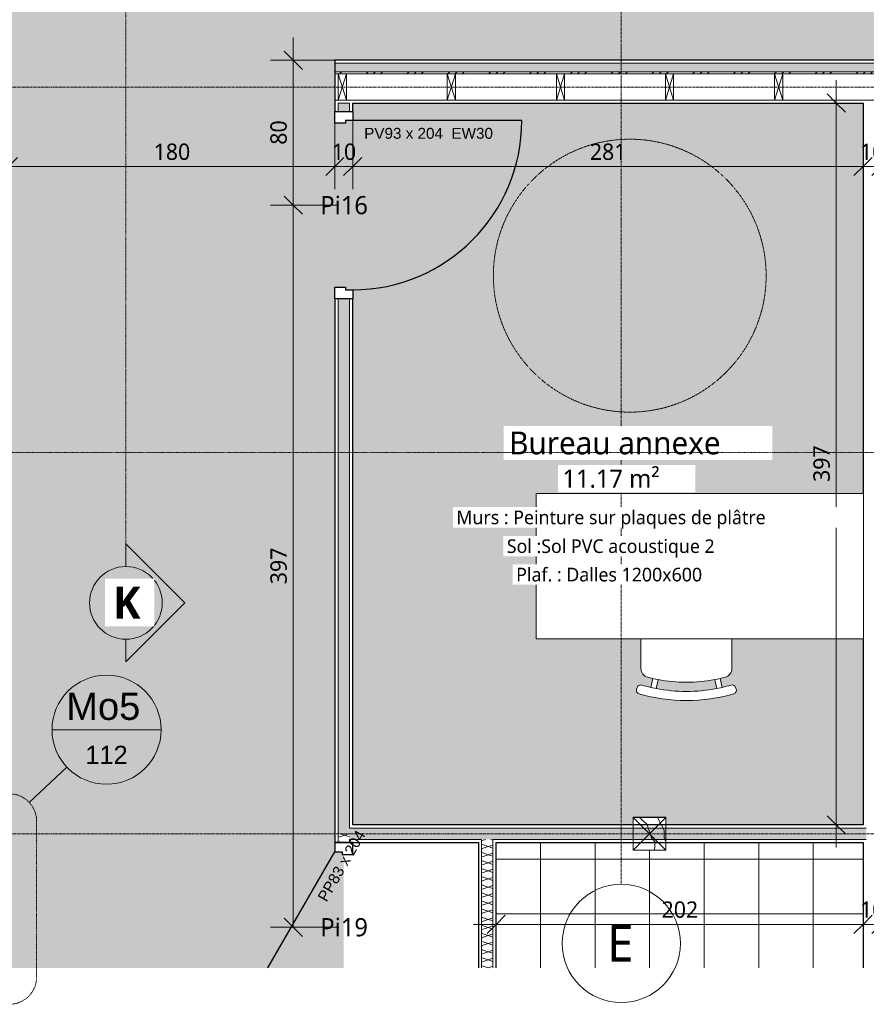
# Model space of a CAD drawing. Header units: millimetres. Extents: x -21522 to 77796, y -25697 to 15217.
# Tile 28 of 256: x 5536 to 10192, y -25697 to -20285. Entities that reach past the tile are written whole.
import ezdxf

# ---------------------------------------------------------------- set-up
doc = ezdxf.new("R2010")
doc.units = ezdxf.units.MM
for name, pattern in [('Ligne de quadrillage', [22.225, 12.7, -3.175, 3.175, -3.175]), ('Tiret', [2.5, 1.25, -1.25]), ('Tiret point', [6.25, 2.5, -1.875, 0, -1.875])]:
    doc.linetypes.add(name, pattern=pattern)
for name, color, linetype, lineweight in [('A-ANNO-DIMS', 211, 'Continuous', 9), ('A-ANNO-DIMS-50', 211, 'Continuous', 9), ('A-ANNO-NOTE', 131, 'Continuous', 9), ('A-ANNO-SYMB', 150, 'Continuous', 9), ('A-AREA-IDEN', 2, 'Continuous', 9), ('A-AREA-PATT', 32, 'Continuous', 13), ('A-COLS', 52, 'Continuous', 13), ('A-DETL', 90, 'Continuous', 70), ('A-DETL-GENF', 92, 'Continuous', 13), ('A-DETL-GENF-HDLN', 1, 'Tiret', 13), ('A-DOOR', 31, 'Continuous', 25), ('A-DOOR-FRAM', 31, 'Continuous', 25), ('A-DOOR-IDEN', 31, 'Continuous', 9), ('A-WALL', 113, 'Continuous', 13), ('A-WALL-PATT', 111, 'Continuous', 13), ('G-ANNO-SYMB', 111, 'Continuous', 9), ('I-WALL', 2, 'Continuous', 13), ('S-BEAM', 12, 'Continuous', 13), ('S-GRID', 1, 'Continuous', 9), ('S-GRID-IDEN', 1, 'Continuous', 9)]:
    doc.layers.add(name, color=color, linetype=linetype, lineweight=lineweight)
doc.styles.add('Arial', font='arial.ttf', dxfattribs={"height": 60})
doc.styles.add('Arial_2', font='arial.ttf', dxfattribs={"height": 150})
doc.styles.add('Arial_3', font='arial.ttf', dxfattribs={"height": 100})
doc.styles.add('Trebuchet MS', font='trebuc.ttf', dxfattribs={"height": 200})
doc.styles.add('Trebuchet MS_1', font='trebuc.ttf', dxfattribs={"height": 90})
doc.styles.add('Trebuchet MS_2', font='trebuc.ttf', dxfattribs={"height": 100})
doc.styles.add('Trebuchet MS_4', font='trebuc.ttf', dxfattribs={"height": 125})
doc.styles.add('Trebuchet MS_5', font='trebuc.ttf', dxfattribs={"height": 75})
doc.styles.add('Trebuchet MS_B_1', font='trebucbd.ttf', dxfattribs={"height": 175})
doc.dimstyles.new('Cotes50e_Intérieur_Transparent', dxfattribs={"dimscale": 304.8, "dimtxt": 92.785582, "dimasz": 0.328084, "dimexe": 0.410105, "dimexo": 0.0625, "dimgap": 0.036089, "dimtad": 1, "dimdec": 0, "dimlfac": 0.1, "dimzin": 0, "dimdsep": 46, "dimtxsty": 'Trebuchet MS_1', "dimblk1": 'OBLIQUE', "dimblk2": 'OBLIQUE', "dimsah": 1, "dimcen": 0.09, "dimdle": 0.410105, "dimazin": 0, "dimtfac": 1, "dimtdec": 4, "dimtix": 1, "dimtmove": 0, "dimatfit": 3, "dimfxl": 0.82021, "dimfxlon": 1, "dimtvp": 1, "dimtolj": 1, "dimtzin": 0, "dimarcsym": 2})

# ---------------------------------------------------------------- blocks, each defined once
blk = doc.blocks.new('Family - IfcBeam - POTEAU-251736-00_RDC_50e Copie 1')
at = {"layer": 'S-BEAM', "color": 250, "lineweight": 18}
for p, q in [((40605, 13080.8), (40488.2, 13080.8)), ((40488.2, 13080.8), (40488.2, 13017.7)), ((40668.2, 13080.8), (40605, 13080.8)), ((40668.2, 12964), (40668.2, 13080.8)), ((40488.2, 13017.7), (40488.2, 12900.8)), ((40668.2, 12900.8), (40668.2, 12964)), ((40488.2, 12900.8), (40551.4, 12900.8)), ((40551.4, 12900.8), (40668.2, 12900.8))]:
    blk.add_line(p, q, dxfattribs=at)
blk = doc.blocks.new('GROUPE SCOLAIRE ST JULIEN - PRO - Ind A_importrevit_ifc-1-00_RDC_50e Copie 1')
at = {"layer": 'S-BEAM', "color": 250, "lineweight": 18, "rotation": 0.0001649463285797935}
blk.add_blockref('Family - IfcBeam - POTEAU-251736-00_RDC_50e Copie 1', (-31579, -37749.8), dxfattribs=at)
blk = doc.blocks.new('PINT_ plein-vitré - P90 vitré-8161182-00_RDC_50e Copie 1')
at = {"layer": 'A-DOOR', "color": 20}
blk.add_line((-465, 979), (-465, 49), dxfattribs=at)
blk.add_arc((-465, 49), 930, 360, 90, dxfattribs=at)
at = {"layer": 'A-DOOR-FRAM', "color": 20}
for p, q in [((-515, 49), (-465, 49)), ((-515, -49), (-515, 49)), ((-465, 49), (-465, 9)), ((-465, 9), (-450, 9)), ((-450, 9), (-450, -49)), ((450, -49), (450, 9)), ((450, 9), (465, 9)), ((465, 49), (515, 49)), ((465, 9), (465, 49)), ((515, 49), (515, -49)), ((-450, -49), (-515, -49)), ((515, -49), (450, -49))]:
    blk.add_line(p, q, dxfattribs=at)
blk = doc.blocks.new('Poteau Bois - 180x180-8483302-00_RDC_50e Copie 1')
at = {"layer": 'A-COLS', "color": 30}
for p, q in [((90, 90), (-90, -90)), ((-90, 90), (90, -90))]:
    blk.add_line(p, q, dxfattribs=at)
blk = doc.blocks.new('PINT_ plein-vitré - P80 plein-7767722-00_RDC_50e Copie 1')
at = {"layer": 'A-DOOR', "color": 20}
blk.add_line((223.6, -417.7), (-415, -49), dxfattribs=at)
at = {"layer": 'A-DOOR-FRAM', "color": 20}
for p, q in [((-400, 49), (-465, 49)), ((-465, 49), (-465, -49)), ((-400, -9), (-400, 49)), ((-465, -49), (-415, -49)), ((-415, -49), (-415, -9)), ((-415, -9), (-400, -9))]:
    blk.add_line(p, q, dxfattribs=at)
blk = doc.blocks.new('Répétition de détail - Croix 45x145-V43-00_RDC_50e Copie 1')
at = {"layer": 'A-DETL-GENF'}
for p, q in [((22.5, 72.5), (-22.5, 72.5)), ((-22.5, 72.5), (-22.5, -72.5)), ((-22.5, 72.5), (22.5, 72.5)), ((-22.5, -72.5), (-22.5, 72.5)), ((-22.5, 72.5), (22.5, -72.5)), ((-22.5, -72.5), (22.5, 72.5)), ((22.5, -72.5), (22.5, 72.5)), ((22.5, 72.5), (22.5, -72.5)), ((622.5, 72.5), (577.5, 72.5)), ((577.5, 72.5), (577.5, -72.5)), ((577.5, 72.5), (622.5, 72.5)), ((577.5, -72.5), (577.5, 72.5)), ((577.5, 72.5), (622.5, -72.5)), ((577.5, -72.5), (622.5, 72.5)), ((622.5, -72.5), (622.5, 72.5)), ((622.5, 72.5), (622.5, -72.5)), ((1222.5, 72.5), (1177.5, 72.5)), ((1177.5, 72.5), (1177.5, -72.5)), ((1177.5, 72.5), (1222.5, 72.5)), ((1177.5, -72.5), (1177.5, 72.5)), ((1177.5, 72.5), (1222.5, -72.5)), ((1177.5, -72.5), (1222.5, 72.5)), ((1222.5, -72.5), (1222.5, 72.5)), ((1222.5, 72.5), (1222.5, -72.5)), ((1822.5, 72.5), (1777.5, 72.5)), ((1777.5, 72.5), (1777.5, -72.5)), ((1777.5, 72.5), (1822.5, 72.5)), ((1777.5, -72.5), (1777.5, 72.5)), ((1777.5, 72.5), (1822.5, -72.5)), ((1777.5, -72.5), (1822.5, 72.5)), ((1822.5, -72.5), (1822.5, 72.5)), ((1822.5, 72.5), (1822.5, -72.5)), ((2422.5, 72.5), (2377.5, 72.5)), ((2377.5, 72.5), (2377.5, -72.5)), ((2377.5, 72.5), (2422.5, 72.5)), ((2377.5, -72.5), (2377.5, 72.5)), ((2377.5, 72.5), (2422.5, -72.5)), ((2377.5, -72.5), (2422.5, 72.5)), ((2422.5, -72.5), (2422.5, 72.5)), ((2422.5, 72.5), (2422.5, -72.5)), ((-22.5, -72.5), (22.5, -72.5)), ((22.5, -72.5), (-22.5, -72.5)), ((577.5, -72.5), (622.5, -72.5)), ((622.5, -72.5), (577.5, -72.5)), ((1177.5, -72.5), (1222.5, -72.5)), ((1222.5, -72.5), (1177.5, -72.5)), ((1777.5, -72.5), (1822.5, -72.5)), ((1822.5, -72.5), (1777.5, -72.5)), ((2377.5, -72.5), (2422.5, -72.5)), ((2422.5, -72.5), (2377.5, -72.5))]:
    blk.add_line(p, q, dxfattribs=at)
blk = doc.blocks.new('Aire de manoeuvre PMR - Aire de manoeuvre PMR - Simple-8032192-00_RDC_50e Copie 1')
at = {"layer": 'A-DETL-GENF-HDLN'}
blk.add_circle((0, 0), 750, dxfattribs=at)
blk = doc.blocks.new('Quadrillage - Extrémité de la ligne de quadrillage - Cercle-4360-00_RDC_50e Copie 1')
at = {"layer": 'S-GRID-IDEN'}
blk.add_circle((0, 0), 6.5, dxfattribs=at)
blk = doc.blocks.new('DIMBLOCK75-00_RDC_50e Copie 1')
at = {"layer": 'A-ANNO-DIMS-50'}
for p, q in [((8156.8, -25257.3), (8156.8, -25007.3)), ((10174.2, -25257.3), (10174.2, -25007.3)), ((8156.8, -25257.3), (8206.8, -25207.3)), ((10174.2, -25257.3), (10224.2, -25207.3)), ((8031.8, -25257.3), (10174.2, -25257.3)), ((8156.8, -25257.3), (8106.8, -25307.3)), ((8156.8, -25257.3), (8156.8, -25382.3)), ((10174.2, -25257.3), (10124.2, -25307.3)), ((10174.2, -25257.3), (10174.2, -25382.3))]:
    blk.add_line(p, q, dxfattribs=at)
at = {"layer": 'A-ANNO-DIMS-50', "color": 0, "insert": (9066.4, -25131.1), "char_height": 90, "width": 237.783, "attachment_point": 1, "line_spacing_factor": 1.048425, "style": 'Trebuchet MS_1'}
blk.add_mtext('202', dxfattribs=at)
blk = doc.blocks.new('_Oblique')
at = {"color": 0, "linetype": 'ByBlock', "lineweight": -2}
blk.add_line((-0.5, -0.5), (0.5, 0.5), dxfattribs=at)
blk = doc.blocks.new('DIMBLOCK76-00_RDC_50e Copie 1')
at = {"layer": 'A-ANNO-DIMS-50'}
for p, q in [((10174.2, -25257.3), (10174.2, -25007.3)), ((10272.2, -25257.3), (10272.2, -25007.3)), ((10174.2, -25257.3), (10224.2, -25207.3)), ((10272.2, -25257.3), (10322.2, -25207.3)), ((10174.2, -25257.3), (10124.2, -25307.3)), ((10174.2, -25257.3), (10272.2, -25257.3)), ((10174.2, -25257.3), (10174.2, -25382.3)), ((10272.2, -25257.3), (10222.2, -25307.3)), ((10272.2, -25257.3), (10272.2, -25382.3))]:
    blk.add_line(p, q, dxfattribs=at)
at = {"layer": 'A-ANNO-DIMS-50', "color": 0, "insert": (10157.2, -25131.1), "char_height": 90, "width": 158.522, "attachment_point": 1, "line_spacing_factor": 1.048425, "style": 'Trebuchet MS_1'}
blk.add_mtext('10', dxfattribs=at)
blk = doc.blocks.new('DIMBLOCK80-00_RDC_50e Copie 1')
at = {"layer": 'A-ANNO-DIMS-50'}
for p, q in [((7367.7, -21091.5), (7367.7, -20841.5)), ((10174.2, -21091.5), (10174.2, -20841.5)), ((7367.7, -21091.5), (7417.7, -21041.5)), ((10174.2, -21091.5), (10224.2, -21041.5)), ((7242.7, -21091.5), (10174.2, -21091.5)), ((7367.7, -21091.5), (7317.7, -21141.5)), ((7367.7, -21091.5), (7367.7, -21216.5)), ((10174.2, -21091.5), (10124.2, -21141.5)), ((10174.2, -21091.5), (10174.2, -21216.5))]:
    blk.add_line(p, q, dxfattribs=at)
at = {"layer": 'A-ANNO-DIMS-50', "color": 0, "insert": (8671.9, -20965.4), "char_height": 90, "width": 237.783, "attachment_point": 1, "line_spacing_factor": 1.048425, "style": 'Trebuchet MS_1'}
blk.add_mtext('281', dxfattribs=at)
blk = doc.blocks.new('DIMBLOCK81-00_RDC_50e Copie 1')
at = {"layer": 'A-ANNO-DIMS-50'}
for p, q in [((10174.2, -21091.5), (10174.2, -20841.5)), ((10272.2, -21091.5), (10272.2, -20841.5)), ((10174.2, -21091.5), (10224.2, -21041.5)), ((10272.2, -21091.5), (10322.2, -21041.5)), ((10174.2, -21091.5), (10124.2, -21141.5)), ((10174.2, -21091.5), (10272.2, -21091.5)), ((10174.2, -21091.5), (10174.2, -21216.5)), ((10272.2, -21091.5), (10222.2, -21141.5)), ((10272.2, -21091.5), (10272.2, -21216.5))]:
    blk.add_line(p, q, dxfattribs=at)
at = {"layer": 'A-ANNO-DIMS-50', "color": 0, "insert": (10157.2, -20965.4), "char_height": 90, "width": 158.522, "attachment_point": 1, "line_spacing_factor": 1.048425, "style": 'Trebuchet MS_1'}
blk.add_mtext('10', dxfattribs=at)
blk = doc.blocks.new('DIMBLOCK83-00_RDC_50e Copie 1')
at = {"layer": 'A-ANNO-DIMS-50'}
for p, q in [((10027, -24835.2), (10027, -20617.6)), ((10027, -20742.6), (9977, -20692.6)), ((10027, -20742.6), (9777, -20742.6)), ((10027, -20742.6), (10077, -20792.6)), ((10027, -20742.6), (10152, -20742.6)), ((10027, -24710.2), (9977, -24660.2)), ((10027, -24710.2), (9777, -24710.2)), ((10027, -24710.2), (10077, -24760.2)), ((10027, -24710.2), (10152, -24710.2))]:
    blk.add_line(p, q, dxfattribs=at)
at = {"layer": 'A-ANNO-DIMS-50', "color": 0, "insert": (9900.8, -22825.5), "char_height": 90, "width": 237.783, "attachment_point": 1, "rotation": 90, "line_spacing_factor": 1.048425, "style": 'Trebuchet MS_1'}
blk.add_mtext('397', dxfattribs=at)
blk = doc.blocks.new('DIMBLOCK87-00_RDC_50e Copie 1')
at = {"layer": 'A-ANNO-DIMS-50'}
for p, q in [((7269.7, -21091.5), (7269.7, -20841.5)), ((5474.3, -21091.5), (5474.3, -20966.5)), ((5474.3, -21091.5), (5524.3, -21041.5)), ((7269.7, -21091.5), (7319.7, -21041.5)), ((5474.3, -21091.5), (5424.3, -21141.5)), ((5474.3, -21091.5), (7394.7, -21091.5)), ((5474.3, -21091.5), (5474.3, -21341.5)), ((7269.7, -21091.5), (7219.7, -21141.5)), ((7269.7, -21091.5), (7269.7, -21216.5))]:
    blk.add_line(p, q, dxfattribs=at)
at = {"layer": 'A-ANNO-DIMS-50', "color": 0, "insert": (6272.9, -20965.4), "char_height": 90, "width": 237.783, "attachment_point": 1, "line_spacing_factor": 1.048425, "style": 'Trebuchet MS_1'}
blk.add_mtext('180', dxfattribs=at)
blk = doc.blocks.new('Coupe - Extrémité de la ligne de coupe -100e-852082-00_RDC_50e Copie 1')
at = {"layer": 'G-ANNO-SYMB'}
h = blk.add_hatch(color=256, dxfattribs=at)
edge = h.paths.add_edge_path()
edge.add_line((-12.49, 0), (-6, 6.49))
edge.add_line((-6, 6.49), (0.49, 0))
edge.add_line((0.49, 0), (-2, 0))
edge.add_arc((-6, 0), 4, 0, 180)
edge.add_line((-10, 0), (-12.49, 0))
for p, q in [((-6, 6.49), (-12.49, 0)), ((-6, 6.49), (-12.49, 0)), ((-6, 6.49), (0.49, 0)), ((0.49, 0), (-6, 6.49)), ((-12.49, 0), (-10, 0)), ((-10, 0), (-12.49, 0)), ((-2, 0), (0.49, 0)), ((-2, 0), (0.49, 0))]:
    blk.add_line(p, q, dxfattribs=at)
for start, end in [(360, 180), (0, 180), (180, 360)]:
    blk.add_arc((-6, 0), 4, start, end, dxfattribs=at)
blk = doc.blocks.new('DIMBLOCK185-00_RDC_50e Copie 1')
at = {"layer": 'A-ANNO-DIMS-50'}
for p, q in [((7269.7, -21091.5), (7269.7, -20841.5)), ((7367.7, -21091.5), (7367.7, -20841.5)), ((7269.7, -21091.5), (7319.7, -21041.5)), ((7367.7, -21091.5), (7417.7, -21041.5)), ((7144.7, -21091.5), (7492.7, -21091.5)), ((7269.7, -21091.5), (7219.7, -21141.5)), ((7269.7, -21091.5), (7269.7, -21216.5)), ((7367.7, -21091.5), (7317.7, -21141.5)), ((7367.7, -21091.5), (7367.7, -21216.5))]:
    blk.add_line(p, q, dxfattribs=at)
at = {"layer": 'A-ANNO-DIMS-50', "color": 0, "insert": (7252.6, -20965.4), "char_height": 90, "width": 158.522, "attachment_point": 1, "line_spacing_factor": 1.048425, "style": 'Trebuchet MS_1'}
blk.add_mtext('10', dxfattribs=at)
blk = doc.blocks.new('DIMBLOCK186-00_RDC_50e Copie 1')
at = {"layer": 'A-ANNO-DIMS-50'}
for p, q in [((7040.8, -20382.6), (7040.8, -21304.1)), ((7040.8, -20507.6), (6990.8, -20457.6)), ((7040.8, -20507.6), (6915.8, -20507.6)), ((7040.8, -20507.6), (7090.8, -20557.6)), ((7040.8, -20507.6), (7290.8, -20507.6)), ((7040.8, -21304.1), (6990.8, -21254.1)), ((7040.8, -21304.1), (6915.8, -21304.1)), ((7040.8, -21304.1), (7090.8, -21354.1)), ((7040.8, -21304.1), (7290.8, -21304.1))]:
    blk.add_line(p, q, dxfattribs=at)
at = {"layer": 'A-ANNO-DIMS-50', "color": 0, "insert": (6914.7, -20971.9), "char_height": 90, "width": 158.522, "attachment_point": 1, "rotation": 90, "line_spacing_factor": 1.048425, "style": 'Trebuchet MS_1'}
blk.add_mtext('80', dxfattribs=at)
blk = doc.blocks.new('DIMBLOCK187-00_RDC_50e Copie 1')
at = {"layer": 'A-ANNO-DIMS-50'}
for p, q in [((7040.8, -21304.1), (6990.8, -21254.1)), ((7040.8, -21304.1), (6915.8, -21304.1)), ((7040.8, -21304.1), (7040.8, -25273.2)), ((7040.8, -21304.1), (7090.8, -21354.1)), ((7040.8, -21304.1), (7290.8, -21304.1)), ((7040.8, -25273.2), (6915.8, -25273.2)), ((7040.8, -25273.2), (6990.8, -25223.2)), ((7040.8, -25273.2), (7090.8, -25323.2)), ((7040.8, -25273.2), (7290.8, -25273.2))]:
    blk.add_line(p, q, dxfattribs=at)
at = {"layer": 'A-ANNO-DIMS-50', "color": 0, "insert": (6914.7, -23387.7), "char_height": 90, "width": 237.783, "attachment_point": 1, "rotation": 90, "line_spacing_factor": 1.048425, "style": 'Trebuchet MS_1'}
blk.add_mtext('397', dxfattribs=at)
blk = doc.blocks.new('Vue de détail - Repère métrique-240729-00_RDC_50e Copie 1')
at = {"layer": 'A-ANNO-SYMB'}
blk.add_line((-6, 0), (6, 0), dxfattribs=at)
for start, end in [(360, 180), (180, 360)]:
    blk.add_arc((0, 0), 6, start, end, dxfattribs=at)

msp = doc.modelspace()

# ---------------------------------------------------------------- hatches: boundary and pattern name
at = {"layer": 'A-AREA-PATT'}
for points in [[(7269.7, -20601.1), (7269.7, -20507.6), (13081.7, -20507.6), (13081.7, -18709.7), (13074.5, -18709.7), (13074.2, -18803), (13061.1, -18803), (13061.3, -18696.3), (13081.7, -18696.3), (13081.7, -16711.4), (7332, -16711.4), (7331.9, -16696.4), (7282, -16696.4), (7282, -16671.4), (5462, -16671.4), (5462, -16696.4), (5412, -16696.4), (5412, -16711.4), (2131.5, -16711.4), (2131.5, -16876.4), (2082.5, -16876.4), (2082.5, -17776.4), (2131.5, -17776.4), (2131.5, -20601.1), (3809.1, -20601.1), (3809.1, -20565.1), (3989.1, -20565.1), (3989.1, -20601.1), (7165.7, -20601.1)], [(7318.7, -25496.8), (7318.7, -24873.2), (7309.7, -24873.2), (7309.7, -24858.2), (7269.7, -24858.2), (7269.7, -21754.1), (7318.7, -21754.1), (7318.7, -20854.1), (7269.7, -20854.1), (7269.7, -20601.1), (5471.3, -20601.1), (5471.3, -24665.7), (5474.3, -24665.7), (5474.3, -25496.8), (7309.7, -25496.8)]]:
    msp.add_hatch(color=10, dxfattribs=at).paths.add_polyline_path(points)
h = msp.add_hatch(color=10, dxfattribs=at)
h.paths.add_polyline_path([(9497.8, -24710.2), (10174.2, -24710.2), (10174.2, -23688.7), (9452.7, -23688.7), (9452.7, -23851.1), (9451.5, -23861.9), (9448, -23872.3), (9442.3, -23881.6), (9434.7, -23889.5), (9425.6, -23895.5), (9415.4, -23899.4), (9387.7, -23906.2), (9398.8, -23955), (9424, -23948.9), (9452.7, -23941.4), (9454, -23941.2), (9459.8, -23942), (9464, -23943.6), (9468.2, -23946.6), (9471.4, -23950.6), (9473.6, -23955.2), (9477.4, -23969.3), (9477.3, -23973.8), (9476.1, -23978.2), (9473.6, -23982.6), (9471, -23985.6), (9467.3, -23988.2), (9463.1, -23990), (9360.3, -24013.6), (9255.5, -24025.5), (9150, -24025.5), (9041.6, -24012.8), (8942.4, -23990), (8938.2, -23988.2), (8934.5, -23985.6), (8931.5, -23982.2), (8928.8, -23976.3), (8928.1, -23973.8), (8928.1, -23968.4), (8928.8, -23964.8), (8931.8, -23955.2), (8934.5, -23950), (8938.2, -23946), (8942.4, -23943.3), (8946.3, -23941.8), (8951.4, -23941.2), (8956.5, -23942), (8981.5, -23948.9), (9006.6, -23955), (9017.7, -23906.2), (8990, -23899.4), (8979.8, -23895.5), (8970.7, -23889.5), (8963.1, -23881.6), (8957.4, -23872.3), (8953.9, -23861.9), (8952.7, -23851.1), (8952.7, -23688.7), (8377.2, -23688.7), (8377.2, -22888.7), (10174.2, -22888.7), (10174.2, -20742.6), (7367.7, -20742.6), (7367.7, -20839.1), (7327.7, -20839.1), (7327.7, -20854.1), (7318.7, -20854.1), (7318.7, -21754.1), (7327.7, -21754.1), (7327.7, -21769.1), (7367.7, -21769.1), (7367.7, -24710.2), (8909.1, -24710.2), (8909.1, -24668.8), (9089.1, -24669.2), (9089.1, -24710.2)])
h.paths.add_polyline_path([(9202.7, -23977), (9286.4, -23973), (9369.4, -23961.1), (9358.3, -23912.3), (9280.9, -23923.3), (9202.7, -23927), (9119, -23922.5), (9047.1, -23912.3), (9036, -23961.1), (9119, -23973), (9150, -23974.5)])
h = msp.add_hatch(dxfattribs=at)
h.set_pattern_fill('FP_113', color=8, style=0, pattern_type=2)
h.set_pattern_definition([(0, (0, 0), (0, 300), []), (90, (0, 0), (-300, 2e-14), [])])
h.paths.add_polyline_path([(9089.5, -25496.8), (10174.2, -25496.8), (10174.2, -24808.2), (9089.1, -24808.2), (9089.1, -24849.2), (8909.1, -24848.8), (8909.1, -24808.2), (8156.8, -24808.2), (8156.8, -25496.8), (8696.4, -25496.8)])
at = {"layer": 'A-COLS'}
h = msp.add_hatch(dxfattribs=at)
h.set_pattern_fill('FP_52', color=30, style=0, pattern_type=2)
h.set_pattern_definition([(108.435, (54.145, 0), (-208.24995, 416.49993), [79.025, -579.519]), (139.399, (29.155, 74.97), (-1249.505702, 1041.24372), [38.399, -1881.572]), (136.848, (208.25, 99.96), (-3123.769422, 2915.4788923), [91.346, -4475.934]), (109.983, (141.61, 162.435), (-624.746965, 1666.001328), [48.75, -2388.754]), (90, (124.95, 0), (-208.25, 208.25), [41.65, -166.6]), (118.443, (124.95, 41.65), (1457.75313, -2707.248388), [113.682, -5570.435]), (84.289, (70.805, 141.61), (-208.263648, -1874.248384), [41.858, -2051.029]), (129.806, (74.97, 183.26), (833.0069, -1041.24319), [32.53, -1593.955])])
h.paths.add_polyline_path([(9089.1, -24669.2), (8909.1, -24669.2), (8909.1, -24849.2), (9089.1, -24849.2)])
at = {"layer": 'A-WALL-PATT'}
h = msp.add_hatch(dxfattribs=at)
h.set_pattern_fill('FP_14', color=30, angle=-135, style=0, pattern_type=2)
h.set_pattern_definition([(45, (10175.714, -20742.584), (88.8996, 177.7999), [15.715, -110.008]), (45, (10209.05, -20664.796), (88.8996, 177.7999), [15.715, -110.008]), (45, (10220.164, -20742.584), (88.8996, 177.7999), [15.715, -110.008]), (45, (10253.5, -20664.796), (88.8996, 177.7999), [15.715, -110.008]), (71.565, (10186.826, -20731.47), (88.89985, 355.59962), [35.141, -245.986]), (71.565, (10197.939, -20698.133), (88.89985, 355.59962), [35.141, -245.986]), (71.565, (10231.277, -20731.47), (88.89985, 355.59962), [35.141, -245.986]), (71.565, (10242.39, -20698.133), (88.89985, 355.59962), [35.141, -245.986]), (135, (10186.826, -20664.795), (88.8996, -177.7999), [15.715, -110.008]), (135, (10220.164, -20742.584), (88.8996, -177.7999), [15.715, -110.008]), (135, (10231.277, -20664.795), (88.8996, -177.7999), [15.715, -110.008]), (135, (10264.614, -20742.58), (88.8996, -177.7999), [15.715, -110.008]), (108.435, (10197.939, -20698.133), (88.89985, -355.59962), [35.141, -245.986]), (108.435, (10209.051, -20731.47), (88.89985, -355.59962), [35.141, -245.986]), (108.435, (10242.39, -20698.133), (88.89985, -355.59962), [35.141, -245.986]), (108.435, (10253.502, -20731.47), (88.89985, -355.59962), [35.141, -245.986])])
h.paths.add_polyline_path([(12691.1, -20570.6), (13081.7, -20570.6), (13081.7, -20522.6), (7269.7, -20522.6), (7269.7, -20570.6), (12234.9, -20570.6)])
h = msp.add_hatch(dxfattribs=at)
h.set_pattern_fill('FP_1', color=30, style=0, pattern_type=2)
h.set_pattern_definition([(45, (0, 0), (-112.2532, 112.2532), []), (45, (39.69, 0), (0, 224.5064), []), (45, (-39.69, 0), (0, 224.5064), [])])
h.paths.add_polyline_path([(9687.7, -20582.6), (13081.7, -20582.6), (13081.7, -20570.6), (7269.7, -20570.6), (7269.7, -20582.6), (9497.8, -20582.6)])
h = msp.add_hatch(dxfattribs=at)
h.set_pattern_fill('FP_46', color=30, angle=225, style=0, pattern_type=2)
h.set_pattern_definition([(135, (7367.693, -22744.626), (-177.7999, 88.8996), [15.715, -110.008]), (135, (7289.906, -22711.29), (-177.7999, 88.8996), [15.715, -110.008]), (135, (7367.693, -22700.175), (-177.7999, 88.8996), [15.715, -110.008]), (135, (7289.906, -22666.84), (-177.7999, 88.8996), [15.715, -110.008]), (161.565, (7356.58, -22733.513), (-355.59962, 88.89985), [35.141, -245.986]), (161.565, (7323.244, -22722.4), (-355.59962, 88.89985), [35.141, -245.986]), (161.565, (7356.58, -22689.063), (-355.59962, 88.89985), [35.141, -245.986]), (161.565, (7323.244, -22677.95), (-355.59962, 88.89985), [35.141, -245.986]), (225, (7289.907, -22733.513), (177.7999, 88.8996), [15.715, -110.008]), (225, (7367.693, -22700.175), (177.7999, 88.8996), [15.715, -110.008]), (225, (7289.907, -22689.063), (177.7999, 88.8996), [15.715, -110.008]), (225, (7367.694, -22655.726), (177.7999, 88.8996), [15.715, -110.008]), (198.435, (7323.244, -22722.4), (355.59962, 88.89985), [35.141, -245.986]), (198.435, (7356.58, -22711.288), (355.59962, 88.89985), [35.141, -245.986]), (198.435, (7323.244, -22677.95), (355.59962, 88.89985), [35.141, -245.986]), (198.435, (7356.582, -22666.838), (355.59962, 88.89985), [35.141, -245.986])])
h.paths.add_polyline_path([(7349.7, -24759.2), (7349.7, -21819.1), (7287.7, -21819.1), (7287.7, -24759.2)])
h.paths.add_polyline_path([(7349.7, -20789.1), (7349.7, -20742.6), (7287.7, -20742.6), (7287.7, -20789.1)])
h = msp.add_hatch(dxfattribs=at)
h.set_pattern_fill('FP_107', color=30, angle=-135, style=0, pattern_type=2)
h.set_pattern_definition([(45, (9102.214, -24808.17), (88.8996, 177.7999), [15.715, -110.008]), (45, (9135.55, -24730.38), (88.8996, 177.7999), [15.715, -110.008]), (45, (9146.664, -24808.17), (88.8996, 177.7999), [15.715, -110.008]), (45, (9180, -24730.38), (88.8996, 177.7999), [15.715, -110.008]), (71.565, (9113.327, -24797.055), (88.89985, 355.59962), [35.141, -245.986]), (71.565, (9124.44, -24763.717), (88.89985, 355.59962), [35.141, -245.986]), (71.565, (9157.777, -24797.055), (88.89985, 355.59962), [35.141, -245.986]), (71.565, (9168.89, -24763.717), (88.89985, 355.59962), [35.141, -245.986]), (135, (9113.326, -24730.38), (88.8996, -177.7999), [15.715, -110.008]), (135, (9146.664, -24808.17), (88.8996, -177.7999), [15.715, -110.008]), (135, (9157.776, -24730.38), (88.8996, -177.7999), [15.715, -110.008]), (135, (9191.113, -24808.17), (88.8996, -177.7999), [15.715, -110.008]), (108.435, (9124.44, -24763.717), (88.89985, -355.59962), [35.141, -245.986]), (108.435, (9135.55, -24797.055), (88.89985, -355.59962), [35.141, -245.986]), (108.435, (9168.89, -24763.717), (88.89985, -355.59962), [35.141, -245.986]), (108.435, (9180, -24797.055), (88.89985, -355.59962), [35.141, -245.986])])
h.paths.add_polyline_path([(10854.7, -24790.2), (10854.7, -24728.2), (10254.2, -24728.2), (10254.2, -24790.2), (10836.7, -24790.2)])
h.paths.add_polyline_path([(7367.7, -24790.2), (10192.2, -24790.2), (10192.2, -24728.2), (7349.7, -24728.2), (7349.7, -24790.2)])
h = msp.add_hatch(dxfattribs=at)
h.set_pattern_fill('FP_101', color=30, angle=225, style=0, pattern_type=2)
h.set_pattern_definition([(135, (7367.694, -26701.47), (-177.7999, 88.8996), [15.715, -110.008]), (135, (7289.906, -26668.13), (-177.7999, 88.8996), [15.715, -110.008]), (135, (7367.694, -26657.02), (-177.7999, 88.8996), [15.715, -110.008]), (135, (7289.907, -26623.68), (-177.7999, 88.8996), [15.715, -110.008]), (161.565, (7356.58, -26690.354), (-355.59962, 88.89985), [35.141, -245.986]), (161.565, (7323.244, -26679.24), (-355.59962, 88.89985), [35.141, -245.986]), (161.565, (7356.58, -26645.904), (-355.59962, 88.89985), [35.141, -245.986]), (161.565, (7323.244, -26634.79), (-355.59962, 88.89985), [35.141, -245.986]), (225, (7289.907, -26690.354), (177.7999, 88.8996), [15.715, -110.008]), (225, (7367.694, -26657.02), (177.7999, 88.8996), [15.715, -110.008]), (225, (7289.907, -26645.904), (177.7999, 88.8996), [15.715, -110.008]), (225, (7367.694, -26612.57), (177.7999, 88.8996), [15.715, -110.008]), (198.435, (7323.244, -26679.24), (355.59962, 88.89985), [35.141, -245.986]), (198.435, (7356.582, -26668.13), (355.59962, 88.89985), [35.141, -245.986]), (198.435, (7323.244, -26634.79), (355.59962, 88.89985), [35.141, -245.986]), (198.435, (7356.58, -26623.68), (355.59962, 88.89985), [35.141, -245.986])])
h.paths.add_polyline_path([(7349.7, -24808.2), (7349.7, -24759.2), (7287.7, -24759.2), (7287.7, -24808.2)])
h = msp.add_hatch(dxfattribs=at)
h.set_pattern_fill('FP_17', color=30, angle=225, style=0, pattern_type=2)
h.set_pattern_definition([(135, (8156.775, -25830.184), (-177.8, 88.8996), [15.715, -110.008]), (135, (8078.99, -25796.846), (-177.8, 88.8996), [15.715, -110.008]), (135, (8156.775, -25785.733), (-177.8, 88.8996), [15.715, -110.008]), (135, (8078.99, -25752.396), (-177.8, 88.8996), [15.715, -110.008]), (161.565, (8145.663, -25819.071), (-355.5996, 88.89985), [35.141, -245.986]), (161.565, (8112.326, -25807.959), (-355.5996, 88.89985), [35.141, -245.986]), (161.565, (8145.663, -25774.62), (-355.5996, 88.89985), [35.141, -245.986]), (161.565, (8112.326, -25763.508), (-355.5996, 88.89985), [35.141, -245.986]), (225, (8078.99, -25819.07), (177.8, 88.8996), [15.715, -110.008]), (225, (8156.775, -25785.733), (177.8, 88.8996), [15.715, -110.008]), (225, (8078.99, -25774.62), (177.8, 88.8996), [15.715, -110.008]), (225, (8156.775, -25741.283), (177.8, 88.8996), [15.715, -110.008]), (198.435, (8112.326, -25807.959), (355.5996, 88.89985), [35.141, -245.986]), (198.435, (8145.663, -25796.846), (355.5996, 88.89985), [35.141, -245.986]), (198.435, (8112.326, -25763.508), (355.5996, 88.89985), [35.141, -245.986]), (198.435, (8145.663, -25752.396), (355.5996, 88.89985), [35.141, -245.986])])
h.paths.add_polyline_path([(8076.8, -25496.8), (8138.8, -25496.8), (8138.8, -24790.2), (8076.8, -24790.2), (8076.8, -24808.2)])

# ---------------------------------------------------------------- linework, layer by layer
at = {"layer": 'A-ANNO-SYMB'}
msp.add_line((5588.5, -24587.2), (5795.4, -24392.7), dxfattribs=at)
at = {"layer": 'A-ANNO-SYMB', "linetype": 'Tiret point'}
msp.add_line((5629.1, -25546.8), (5629.1, -24689.9), dxfattribs=at)
for centre, start, end in [((5479.1, -24689.9), 0, 90), ((5479.1, -25546.8), 270, 0)]:
    msp.add_arc(centre, 150, start, end, dxfattribs=at)
at = {"layer": 'A-COLS', "color": 30}
for p, q in [((9089.1, -24669.2), (8909.1, -24669.2)), ((8909.1, -24669.2), (8909.1, -24849.2)), ((9089.1, -24849.2), (9089.1, -24669.2)), ((8909.1, -24849.2), (9089.1, -24849.2))]:
    msp.add_line(p, q, dxfattribs=at)
at = {"layer": 'A-DETL', "lineweight": 13}
for p, q in [((8377.2, -22888.7), (8377.2, -23688.7)), ((10177.2, -22888.7), (8377.2, -22888.7)), ((10177.2, -23688.7), (10177.2, -22888.7)), ((8377.2, -23688.7), (8952.7, -23688.7)), ((9452.7, -23688.7), (8952.7, -23688.7)), ((8952.7, -23688.7), (8952.7, -23851.1)), ((9452.7, -23688.7), (10177.2, -23688.7)), ((9452.7, -23851.1), (9452.7, -23688.7)), ((9017.7, -23906.2), (9006.6, -23955)), ((9017.7, -23906.2), (9047.1, -23912.3)), ((9036, -23961.1), (9047.1, -23912.3)), ((9358.3, -23912.3), (9387.7, -23906.2)), ((9358.3, -23912.3), (9369.4, -23961.1)), ((9398.8, -23955), (9387.7, -23906.2)), ((8931.8, -23955.2), (8928.8, -23964.8)), ((9006.6, -23955), (9036, -23961.1)), ((9369.4, -23961.1), (9398.8, -23955)), ((9476.6, -23964.8), (9473.6, -23955.2))]:
    msp.add_line(p, q, dxfattribs=at)
for centre, radius, start, end in [((9002.7, -23851.1), 50, 180, 255.2458), ((9402.7, -23851.1), 50, 284.7542, 0), ((9202.7, -23091.6), 835.3, 255.2458, 257.2045), ((9202.7, -23091.6), 835.3, 259.2627, 280.7373), ((9202.7, -23091.6), 835.3, 282.7955, 284.7542), ((8947.9, -23970.8), 20, 162.5852, 253.8373), ((8950.9, -23961.2), 20, 73.8511, 162.5852), ((9202.7, -23091.6), 885.3, 253.8511, 257.2045), ((9202.7, -23091.6), 885.3, 259.1464, 280.8536), ((9202.7, -23091.6), 885.3, 282.7955, 286.1489), ((9454.5, -23961.2), 20, 17.4148, 106.1489), ((9457.5, -23970.8), 20, 286.1627, 17.4148), ((9202.7, -23091.6), 935.3, 253.8373, 286.1627)]:
    msp.add_arc(centre, radius, start, end, dxfattribs=at)
at = {"layer": 'A-WALL', "color": 20, "lineweight": 25}
for p, q in [((13081.7, -20507.6), (7269.7, -20507.6)), ((7269.7, -20507.6), (7269.7, -20742.6)), ((7367.7, -20742.6), (10174.2, -20742.6))]:
    msp.add_line(p, q, dxfattribs=at)
at = {"layer": 'A-WALL', "color": 30}
for p, q in [((7269.7, -20522.6), (13081.7, -20522.6)), ((7269.7, -20570.6), (13081.7, -20570.6)), ((7269.7, -20582.6), (7287.7, -20582.6)), ((7332.7, -20582.6), (7887.7, -20582.6)), ((7932.7, -20582.6), (8487.7, -20582.6)), ((8532.7, -20582.6), (9087.7, -20582.6)), ((9132.7, -20582.6), (9687.7, -20582.6)), ((9732.7, -20582.6), (10287.7, -20582.6)), ((7269.7, -20727.6), (7287.7, -20727.6)), ((7332.7, -20727.6), (7887.7, -20727.6)), ((7932.7, -20727.6), (8487.7, -20727.6)), ((8532.7, -20727.6), (9087.7, -20727.6)), ((9132.7, -20727.6), (9687.7, -20727.6)), ((9732.7, -20727.6), (10287.7, -20727.6)), ((7287.7, -20742.6), (7349.7, -20742.6)), ((7287.7, -20789.1), (7287.7, -20742.6)), ((7349.7, -20789.1), (7349.7, -20742.6)), ((7287.7, -24808.2), (7287.7, -21819.1)), ((7349.7, -24728.2), (7349.7, -21819.1)), ((10192.2, -24728.2), (7349.7, -24728.2)), ((7349.7, -24808.2), (7349.7, -24790.2)), ((7349.7, -24790.2), (8076.8, -24790.2)), ((8076.8, -25496.8), (8076.8, -24790.2)), ((8138.8, -25496.8), (8138.8, -24790.2)), ((8138.8, -24790.2), (10192.2, -24790.2))]:
    msp.add_line(p, q, dxfattribs=at)
at = {"layer": 'G-ANNO-SYMB', "linetype": 'Tiret point'}
msp.add_line((6120.4, 13884.1), (6120.4, -23190.4), dxfattribs=at)
at = {"layer": 'I-WALL', "color": 20, "lineweight": 25}
for p, q in [((7269.7, -20742.6), (7269.7, -20789.1)), ((7367.7, -20789.1), (7367.7, -20742.6)), ((10174.2, -20742.6), (10174.2, -22888.7)), ((7269.7, -20789.1), (7367.7, -20789.1)), ((7269.7, -21819.1), (7269.7, -24808.2)), ((7367.7, -21819.1), (7269.7, -21819.1)), ((7367.7, -24710.2), (7367.7, -21819.1)), ((10174.2, -23688.7), (10174.2, -24710.2)), ((10174.2, -24710.2), (7367.7, -24710.2)), ((7269.7, -24808.2), (8058.8, -24808.2)), ((8058.8, -24808.2), (8058.8, -25496.8)), ((8156.8, -25496.8), (8156.8, -24808.2)), ((8156.8, -24808.2), (10174.2, -24808.2)), ((10174.2, -24808.2), (10174.2, -25496.8))]:
    msp.add_line(p, q, dxfattribs=at)
at = {"layer": 'S-GRID', "linetype": 'Ligne de quadrillage'}
for p, q in [((8844.7, 13831.3), (8844.7, -25037.2)), ((24853.2, -20655.1), (-13724, -20655.1)), ((24853.2, -24759.2), (-13724, -24759.2))]:
    msp.add_line(p, q, dxfattribs=at)

# ---------------------------------------------------------------- block references
at = {"lineweight": 5}
msp.add_blockref('GROUPE SCOLAIRE ST JULIEN - PRO - Ind A_importrevit_ifc-1-00_RDC_50e Copie 1', (0, 0), dxfattribs=at)
at = {"layer": 'A-ANNO-SYMB', "xscale": 49.99999999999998, "yscale": 49.99999999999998, "zscale": 49.99999999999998}
msp.add_blockref('Vue de détail - Repère métrique-240729-00_RDC_50e Copie 1', (6014, -24187.3), dxfattribs=at)
at = {"layer": 'A-COLS', "color": 30, "rotation": 0.0001649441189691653}
msp.add_blockref('Poteau Bois - 180x180-8483302-00_RDC_50e Copie 1', (8999.1, -24759.2), dxfattribs=at)
at = {"layer": 'A-DETL-GENF'}
msp.add_blockref('Répétition de détail - Croix 45x145-V43-00_RDC_50e Copie 1', (7310.2, -20655.1), dxfattribs=at)
at = {"layer": 'A-DETL-GENF-HDLN'}
msp.add_blockref('Aire de manoeuvre PMR - Aire de manoeuvre PMR - Simple-8032192-00_RDC_50e Copie 1', (8891.2, -21691.6), dxfattribs=at)
at = {"layer": 'A-DOOR', "color": 20, "rotation": 269.9999999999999}
for name, p in [('PINT_ plein-vitré - P90 vitré-8161182-00_RDC_50e Copie 1', (7318.7, -21304.1)), ('PINT_ plein-vitré - P80 plein-7767722-00_RDC_50e Copie 1', (7318.7, -25273.2))]:
    msp.add_blockref(name, p, dxfattribs=at)
at = {"layer": 'G-ANNO-SYMB', "extrusion": (0, 0, -1), "xscale": 49.99999999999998, "yscale": 49.99999999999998, "zscale": 49.99999999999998, "rotation": 90.00000000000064}
msp.add_blockref('Coupe - Extrémité de la ligne de coupe -100e-852082-00_RDC_50e Copie 1', (-6120.4, -23190.4), dxfattribs=at)
at = {"layer": 'S-GRID-IDEN', "xscale": 49.99999999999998, "yscale": 49.99999999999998, "zscale": 49.99999999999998, "rotation": 180}
msp.add_blockref('Quadrillage - Extrémité de la ligne de quadrillage - Cercle-4360-00_RDC_50e Copie 1', (8844.7, -25362.2), dxfattribs=at)

# ---------------------------------------------------------------- texts
at = {"layer": 'A-ANNO-NOTE', "color": 30, "insert": (7430.8, -20879.1), "char_height": 60, "width": 917.932, "attachment_point": 1, "style": 'Arial'}
msp.add_mtext('PV93 x 204  EW30', dxfattribs=at)
at = {"layer": 'A-ANNO-NOTE', "color": 30, "insert": (7171.6, -25108.1), "char_height": 60, "width": 549.156, "attachment_point": 1, "rotation": 60, "style": 'Arial'}
msp.add_mtext('PP83 x 204', dxfattribs=at)
at = {"layer": 'A-ANNO-SYMB', "attachment_point": 1}
for s, insert, char_height, width, style in [('Mo5', (5792.1, -23983.5), 150, 501.055, 'Arial_2'), ('112', (5897.1, -24275.5), 100, 288.607, 'Arial_3')]:
    msp.add_mtext(s, dxfattribs=dict(at, insert=insert, char_height=char_height, width=width, style=style))
at = {"layer": 'A-DOOR-IDEN', "char_height": 100, "width": 328.692, "attachment_point": 1, "style": 'Trebuchet MS_2'}
for s, insert in [('Pi16', (7189.8, -21254)), ('Pi19', (7189.8, -25223))]:
    msp.add_mtext(s, dxfattribs=dict(at, insert=insert))
at = {"layer": 'S-GRID-IDEN', "insert": (8767, -25261.6), "char_height": 200, "width": 184.388, "attachment_point": 1, "style": 'Trebuchet MS'}
msp.add_mtext('E', dxfattribs=at)

# ---------------------------------------------------------------- dimensions: what is measured, and where the dimension line sits
at = {"layer": 'A-ANNO-DIMS'}
for base, p1, p2, override, picture, middle in [((7040.8, -21304.1), (7290.8, -20507.6), (7290.8, -21304.1), {"dimpost": '<>', "dimfxl": 796.5}, 'DIMBLOCK186-00_RDC_50e Copie 1', (6984.1, -20905.8)), ((10027, -20742.6), (9777, -24710.2), (9777, -20742.6), {"dimpost": '<>', "dimfxl": 3967.584214}, 'DIMBLOCK83-00_RDC_50e Copie 1', (9970, -22726.4)), ((7040.8, -25273.2), (7290.8, -21304.1), (7290.8, -25273.2), {"dimpost": '<>', "dimfxl": 3969.084214}, 'DIMBLOCK187-00_RDC_50e Copie 1', (6983.9, -23288.6))]:
    dim = msp.add_linear_dim(base=base, p1=p1, p2=p2, angle=90, dimstyle='Cotes50e_Intérieur_Transparent', override=override, dxfattribs=at)
    dim.commit()
    dim.dimension.update_dxf_attribs({"geometry": picture, "text_midpoint": middle})
for base, p1, p2, override, picture, middle in [((7269.7, -21091.5), (5474.3, -21341.5), (7269.7, -20841.5), {"dimpost": '<>', "dimfxl": 1863.722188}, 'DIMBLOCK87-00_RDC_50e Copie 1', (6372, -21034.7)), ((7367.7, -21091.5), (7269.7, -20841.5), (7367.7, -20841.5), {"dimpost": '<>', "dimfxl": 98}, 'DIMBLOCK185-00_RDC_50e Copie 1', (7318.7, -21034.7)), ((10174.2, -21091.5), (7367.7, -20841.5), (10174.2, -20841.5), {"dimpost": '<>', "dimfxl": 2806.519844}, 'DIMBLOCK80-00_RDC_50e Copie 1', (8771, -21034.7)), ((10272.2, -21091.5), (10174.2, -20841.5), (10272.2, -20841.5), {"dimpost": '<>', "dimfxl": 98}, 'DIMBLOCK81-00_RDC_50e Copie 1', (10223.2, -21034.7)), ((10174.2, -25257.3), (8156.8, -25007.3), (10174.2, -25007.3), {"dimpost": '<>', "dimfxl": 2017.438414}, 'DIMBLOCK75-00_RDC_50e Copie 1', (9165.5, -25200.5)), ((10272.2, -25257.3), (10174.2, -25007.3), (10272.2, -25007.3), {"dimpost": '<>', "dimfxl": 98}, 'DIMBLOCK76-00_RDC_50e Copie 1', (10223.2, -25200.5))]:
    dim = msp.add_linear_dim(base=base, p1=p1, p2=p2, dimstyle='Cotes50e_Intérieur_Transparent', override=override, dxfattribs=at)
    dim.commit()
    dim.dimension.update_dxf_attribs({"geometry": picture, "text_midpoint": middle})

# ---------------------------------------------------------------- next in the draw order: texts
at = {"layer": 'A-AREA-IDEN', "attachment_point": 1, "bg_fill": 3, "box_fill_scale": 1.25, "bg_fill_color": 256, "bg_fill_true_color": 13158600, "bg_fill_transparency": 0}
for s, insert, char_height, width, style in [('Bureau annexe', (8228.4, -22548.6), 125, 1414.978, 'Trebuchet MS_4'), ('11.17 m²', (8521.1, -22757.1), 100, 705.485, 'Trebuchet MS_2'), ('Murs : Peinture sur plaques de plâtre', (7937.4, -22982.7), 75, 2120.463, 'Trebuchet MS_5'), ('Sol :Sol PVC acoustique 2', (8215.1, -23141), 75, 1447.046, 'Trebuchet MS_5'), ('Plaf. : Dalles 1200x600', (8266.6, -23297.2), 75, 1322.784, 'Trebuchet MS_5')]:
    msp.add_mtext(s, dxfattribs=dict(at, insert=insert, char_height=char_height, width=width, style=style))
at = {"layer": 'G-ANNO-SYMB', "insert": (6049, -23401.1), "char_height": 175, "width": 184.388, "attachment_point": 1, "style": 'Trebuchet MS_B_1', "bg_fill": 3, "box_fill_scale": 1.25, "bg_fill_color": 256, "bg_fill_true_color": 13158600, "bg_fill_transparency": 0}
msp.add_mtext('\\fTrebuchet MS|b1|i0|c0|p34|;K', dxfattribs=at)

# ---------------------------------------------------------------- next in the draw order: linework, layer by layer
at = {"layer": 'G-ANNO-SYMB', "linetype": 'Tiret point'}
msp.add_line((25455.8, -22663.1), (-15021.2, -22663.1), dxfattribs=at)

doc.saveas('drawing.dxf')
